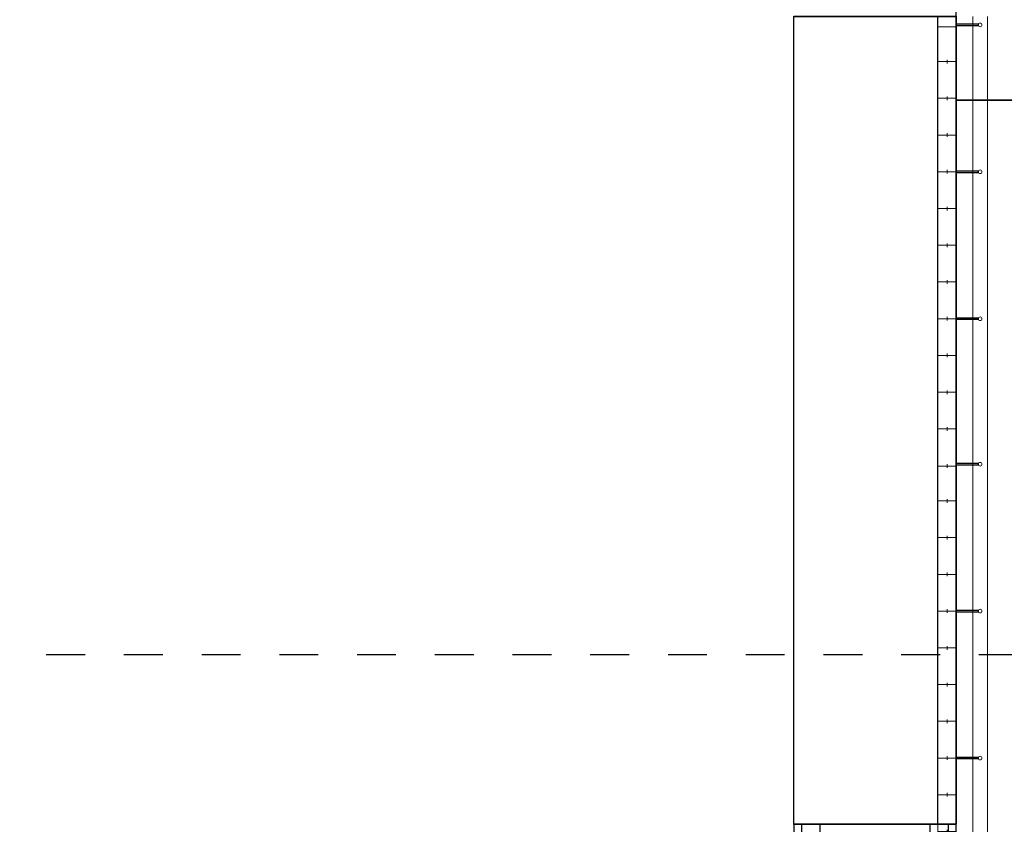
# Model space of a CAD drawing. Header units: millimetres. Extents: x -63554 to 200, y -19084 to 40052.
# Tile 12 of 120: x -46670 to -43988, y -17501 to -15311. Entities that reach past the tile are written whole.
import ezdxf

# ---------------------------------------------------------------- set-up
doc = ezdxf.new("R2010")
doc.units = ezdxf.units.MM
doc.header["$MEASUREMENT"] = 0
doc.linetypes.add('Dashed', pattern=[211.666667, 105.833333, -105.833333])
doc.linetypes.add('Dotted', pattern=[317.499995, 0, -317.499995])
for name, color, linetype in [('New_1154_Välistrepid_ kaldteed ja terrassid', 7, 'Continuous'), ('New_1252_Varikatused', 7, 'Continuous'), ('New_1253_Välistasandite piirded ja käsipuud', 7, 'Continuous'), ('New_Archicad Doors', 7, 'Continuous')]:
    doc.layers.add(name, color=color, linetype=linetype)
for name, color, linetype, lineweight in [('New_1154_Välistrepid_ kaldteed ja terrassid_Pen_No__41', 7, 'Continuous', 25), ('New_1252_Varikatused_Pen_No__41', 7, 'Continuous', 25), ('New_1253_Välistasandite piirded ja käsipuud_Pen_No__1', 7, 'Continuous', 13), ('New_1253_Välistasandite piirded ja käsipuud_Pen_No__41', 7, 'Continuous', 25), ('New_Archicad Doors_Pen_No__101', 252, 'Continuous', 13)]:
    doc.layers.add(name, color=color, linetype=linetype, lineweight=lineweight)

# ---------------------------------------------------------------- blocks, each defined once
blk = doc.blocks.new('Slab_137_1', base_point=(-44119, -15722.6))
at = {"layer": 'New_1253_Välistasandite piirded ja käsipuud_Pen_No__41', "color": 7, "linetype": 'Continuous', "lineweight": 25, "flags": 128}
blk.add_lwpolyline([(-44119, -15722.6), (-44059, -15722.6), (-44059, -15727.6), (-44119, -15727.6)], close=True, dxfattribs=at)
blk = doc.blocks.new('Slab_138_1', base_point=(-44119, -15722.6))
at = {"layer": 'New_1253_Välistasandite piirded ja käsipuud_Pen_No__41', "color": 7, "linetype": 'Continuous', "lineweight": 25, "flags": 128}
blk.add_lwpolyline([(-44119, -15722.6), (-44059, -15722.6), (-44059, -15727.6), (-44119, -15727.6)], close=True, dxfattribs=at)
blk = doc.blocks.new('Slab_139_1', base_point=(-44119, -15322.6))
at = {"layer": 'New_1253_Välistasandite piirded ja käsipuud_Pen_No__41', "color": 7, "linetype": 'Continuous', "lineweight": 25, "flags": 128}
blk.add_lwpolyline([(-44119, -15322.6), (-44059, -15322.6), (-44059, -15327.6), (-44119, -15327.6)], close=True, dxfattribs=at)
blk = doc.blocks.new('Slab_140_1', base_point=(-44119, -15322.6))
at = {"layer": 'New_1253_Välistasandite piirded ja käsipuud_Pen_No__41', "color": 7, "linetype": 'Continuous', "lineweight": 25, "flags": 128}
blk.add_lwpolyline([(-44119, -15322.6), (-44059, -15322.6), (-44059, -15327.6), (-44119, -15327.6)], close=True, dxfattribs=at)
blk = doc.blocks.new('Slab_141_1', base_point=(-44119, -16518.6))
at = {"layer": 'New_1253_Välistasandite piirded ja käsipuud_Pen_No__41', "color": 7, "linetype": 'Continuous', "lineweight": 25, "flags": 128}
blk.add_lwpolyline([(-44119, -16518.6), (-44059, -16518.6), (-44059, -16523.6), (-44119, -16523.6)], close=True, dxfattribs=at)
blk = doc.blocks.new('Slab_142_1', base_point=(-44119, -16518.6))
at = {"layer": 'New_1253_Välistasandite piirded ja käsipuud_Pen_No__41', "color": 7, "linetype": 'Continuous', "lineweight": 25, "flags": 128}
blk.add_lwpolyline([(-44119, -16518.6), (-44059, -16518.6), (-44059, -16523.6), (-44119, -16523.6)], close=True, dxfattribs=at)
blk = doc.blocks.new('Slab_143_1', base_point=(-44119, -16122.6))
at = {"layer": 'New_1253_Välistasandite piirded ja käsipuud_Pen_No__41', "color": 7, "linetype": 'Continuous', "lineweight": 25, "flags": 128}
blk.add_lwpolyline([(-44119, -16122.6), (-44059, -16122.6), (-44059, -16127.6), (-44119, -16127.6)], close=True, dxfattribs=at)
blk = doc.blocks.new('Slab_144_1', base_point=(-44119, -16122.6))
at = {"layer": 'New_1253_Välistasandite piirded ja käsipuud_Pen_No__41', "color": 7, "linetype": 'Continuous', "lineweight": 25, "flags": 128}
blk.add_lwpolyline([(-44119, -16122.6), (-44059, -16122.6), (-44059, -16127.6), (-44119, -16127.6)], close=True, dxfattribs=at)
blk = doc.blocks.new('Slab_145_1', base_point=(-44119, -17318.6))
at = {"layer": 'New_1253_Välistasandite piirded ja käsipuud_Pen_No__41', "color": 7, "linetype": 'Continuous', "lineweight": 25, "flags": 128}
blk.add_lwpolyline([(-44119, -17318.6), (-44059, -17318.6), (-44059, -17323.6), (-44119, -17323.6)], close=True, dxfattribs=at)
blk = doc.blocks.new('Slab_146_1', base_point=(-44119, -17318.6))
at = {"layer": 'New_1253_Välistasandite piirded ja käsipuud_Pen_No__41', "color": 7, "linetype": 'Continuous', "lineweight": 25, "flags": 128}
blk.add_lwpolyline([(-44119, -17318.6), (-44059, -17318.6), (-44059, -17323.6), (-44119, -17323.6)], close=True, dxfattribs=at)
blk = doc.blocks.new('Slab_147_1', base_point=(-44119, -16918.6))
at = {"layer": 'New_1253_Välistasandite piirded ja käsipuud_Pen_No__41', "color": 7, "linetype": 'Continuous', "lineweight": 25, "flags": 128}
blk.add_lwpolyline([(-44119, -16918.6), (-44059, -16918.6), (-44059, -16923.6), (-44119, -16923.6)], close=True, dxfattribs=at)
blk = doc.blocks.new('Slab_148_1', base_point=(-44119, -16918.6))
at = {"layer": 'New_1253_Välistasandite piirded ja käsipuud_Pen_No__41', "color": 7, "linetype": 'Continuous', "lineweight": 25, "flags": 128}
blk.add_lwpolyline([(-44119, -16918.6), (-44059, -16918.6), (-44059, -16923.6), (-44119, -16923.6)], close=True, dxfattribs=at)
blk = doc.blocks.new('Column_135_1', base_point=(-44054, -15725.1))
at = {"layer": 'New_1253_Välistasandite piirded ja käsipuud_Pen_No__1', "color": 7, "linetype": 'Continuous', "lineweight": 13, "flags": 128}
blk.add_lwpolyline([(-44059, -15725.1, -0.414214), (-44054, -15720.1, -0.414214), (-44049, -15725.1, -0.414214), (-44054, -15730.1, -0.414214)], format="xyb", close=True, dxfattribs=at)
blk = doc.blocks.new('Column_136_1', base_point=(-44054, -15725.1))
at = {"layer": 'New_1253_Välistasandite piirded ja käsipuud_Pen_No__1', "color": 7, "linetype": 'Continuous', "lineweight": 13, "flags": 128}
blk.add_lwpolyline([(-44059, -15725.1, -0.414214), (-44054, -15720.1, -0.414214), (-44049, -15725.1, -0.414214), (-44054, -15730.1, -0.414214)], format="xyb", close=True, dxfattribs=at)
blk = doc.blocks.new('Column_137_1', base_point=(-44054, -15325.1))
at = {"layer": 'New_1253_Välistasandite piirded ja käsipuud_Pen_No__1', "color": 7, "linetype": 'Continuous', "lineweight": 13, "flags": 128}
blk.add_lwpolyline([(-44059, -15325.1, -0.414214), (-44054, -15320.1, -0.414214), (-44049, -15325.1, -0.414214), (-44054, -15330.1, -0.414214)], format="xyb", close=True, dxfattribs=at)
blk = doc.blocks.new('Column_138_1', base_point=(-44054, -15325.1))
at = {"layer": 'New_1253_Välistasandite piirded ja käsipuud_Pen_No__1', "color": 7, "linetype": 'Continuous', "lineweight": 13, "flags": 128}
blk.add_lwpolyline([(-44059, -15325.1, -0.414214), (-44054, -15320.1, -0.414214), (-44049, -15325.1, -0.414214), (-44054, -15330.1, -0.414214)], format="xyb", close=True, dxfattribs=at)
blk = doc.blocks.new('Column_139_1', base_point=(-44054, -16521.1))
at = {"layer": 'New_1253_Välistasandite piirded ja käsipuud_Pen_No__1', "color": 7, "linetype": 'Continuous', "lineweight": 13, "flags": 128}
blk.add_lwpolyline([(-44059, -16521.1, -0.414214), (-44054, -16516.1, -0.414214), (-44049, -16521.1, -0.414214), (-44054, -16526.1, -0.414214)], format="xyb", close=True, dxfattribs=at)
blk = doc.blocks.new('Column_140_1', base_point=(-44054, -16521.1))
at = {"layer": 'New_1253_Välistasandite piirded ja käsipuud_Pen_No__1', "color": 7, "linetype": 'Continuous', "lineweight": 13, "flags": 128}
blk.add_lwpolyline([(-44059, -16521.1, -0.414214), (-44054, -16516.1, -0.414214), (-44049, -16521.1, -0.414214), (-44054, -16526.1, -0.414214)], format="xyb", close=True, dxfattribs=at)
blk = doc.blocks.new('Column_141_1', base_point=(-44054, -16125.1))
at = {"layer": 'New_1253_Välistasandite piirded ja käsipuud_Pen_No__1', "color": 7, "linetype": 'Continuous', "lineweight": 13, "flags": 128}
blk.add_lwpolyline([(-44059, -16125.1, -0.414214), (-44054, -16120.1, -0.414214), (-44049, -16125.1, -0.414214), (-44054, -16130.1, -0.414214)], format="xyb", close=True, dxfattribs=at)
blk = doc.blocks.new('Column_142_1', base_point=(-44054, -16125.1))
at = {"layer": 'New_1253_Välistasandite piirded ja käsipuud_Pen_No__1', "color": 7, "linetype": 'Continuous', "lineweight": 13, "flags": 128}
blk.add_lwpolyline([(-44059, -16125.1, -0.414214), (-44054, -16120.1, -0.414214), (-44049, -16125.1, -0.414214), (-44054, -16130.1, -0.414214)], format="xyb", close=True, dxfattribs=at)
blk = doc.blocks.new('Column_143_1', base_point=(-44054, -17321.1))
at = {"layer": 'New_1253_Välistasandite piirded ja käsipuud_Pen_No__1', "color": 7, "linetype": 'Continuous', "lineweight": 13, "flags": 128}
blk.add_lwpolyline([(-44059, -17321.1, -0.414214), (-44054, -17316.1, -0.414214), (-44049, -17321.1, -0.414214), (-44054, -17326.1, -0.414214)], format="xyb", close=True, dxfattribs=at)
blk = doc.blocks.new('Column_144_1', base_point=(-44054, -17321.1))
at = {"layer": 'New_1253_Välistasandite piirded ja käsipuud_Pen_No__1', "color": 7, "linetype": 'Continuous', "lineweight": 13, "flags": 128}
blk.add_lwpolyline([(-44059, -17321.1, -0.414214), (-44054, -17316.1, -0.414214), (-44049, -17321.1, -0.414214), (-44054, -17326.1, -0.414214)], format="xyb", close=True, dxfattribs=at)
blk = doc.blocks.new('Column_145_1', base_point=(-44054, -16921.1))
at = {"layer": 'New_1253_Välistasandite piirded ja käsipuud_Pen_No__1', "color": 7, "linetype": 'Continuous', "lineweight": 13, "flags": 128}
blk.add_lwpolyline([(-44059, -16921.1, -0.414214), (-44054, -16916.1, -0.414214), (-44049, -16921.1, -0.414214), (-44054, -16926.1, -0.414214)], format="xyb", close=True, dxfattribs=at)
blk = doc.blocks.new('Column_146_1', base_point=(-44054, -16921.1))
at = {"layer": 'New_1253_Välistasandite piirded ja käsipuud_Pen_No__1', "color": 7, "linetype": 'Continuous', "lineweight": 13, "flags": 128}
blk.add_lwpolyline([(-44059, -16921.1, -0.414214), (-44054, -16916.1, -0.414214), (-44049, -16921.1, -0.414214), (-44054, -16926.1, -0.414214)], format="xyb", close=True, dxfattribs=at)
blk = doc.blocks.new('Roof_11_1', base_point=(-44169, -17500.9))
at = {"layer": 'New_1253_Välistasandite piirded ja käsipuud_Pen_No__41', "color": 7, "linetype": 'Continuous', "lineweight": 25, "flags": 128}
for points in [[(-44169, -17500.9), (-44169, -15302.1)], [(-44169, -15302.1), (-44119, -15302.1)], [(-44119, -15302.1), (-44119, -17500.9)], [(-44119, -17500.9), (-44169, -17500.9)]]:
    blk.add_lwpolyline(points, dxfattribs=at)
blk = doc.blocks.new('Slab_175_1', base_point=(-37893.5, -18705.5))
at = {"layer": 'New_1154_Välistrepid_ kaldteed ja terrassid_Pen_No__41', "color": 7, "linetype": 'Continuous', "lineweight": 25, "flags": 128}
blk.add_lwpolyline([(-37893.5, -18705.5), (-45016.5, -18705.5), (-44119, -17805.7), (-44119, -17501.9), (-44561, -17501.9), (-44561, -15302.1), (-44119, -15302.1), (-44119, -15230.1), (-38791, -15230.1), (-38791, -15302.1), (-38349, -15302.1), (-38349, -17501.9), (-38791, -17501.9), (-38791, -17805.7)], close=True, dxfattribs=at)
blk = doc.blocks.new('Slab_444_1', base_point=(-40911, -15530.1))
at = {"layer": 'New_1154_Välistrepid_ kaldteed ja terrassid_Pen_No__41', "color": 7, "linetype": 'Continuous', "lineweight": 25, "flags": 128}
blk.add_lwpolyline([(-40911, -15530.1), (-44119, -15530.1), (-44119, -15230.1), (-40911, -15230.1)], close=True, dxfattribs=at)
blk = doc.blocks.new('Simple Door Opening[23]_1')
at = {"layer": 'New_Archicad Doors_Pen_No__101', "color": 252, "linetype": 'Continuous', "lineweight": 13}
for p, q in [((-44540, -15226.1), (-44561, -15226.1)), ((-44490, -15226.1), (-44540, -15226.1)), ((-44190, -15226.1), (-44490, -15226.1)), ((-44140, -15226.1), (-44190, -15226.1)), ((-44119, -15226.1), (-44140, -15226.1)), ((-44540, -17501.9), (-44561, -17501.9)), ((-44490, -17501.9), (-44540, -17501.9)), ((-44190, -17501.9), (-44490, -17501.9)), ((-44140, -17501.9), (-44190, -17501.9)), ((-44119, -17501.9), (-44140, -17501.9))]:
    blk.add_line(p, q, dxfattribs=at)
blk = doc.blocks.new('Wall_64_1', base_point=(-44119, -17805.7))
at = {"layer": 'New_1252_Varikatused_Pen_No__41', "color": 7, "linetype": 'Continuous', "lineweight": 25}
for p, q in [((-44540, -15226.1), (-44561, -15226.1)), ((-44490, -15226.1), (-44540, -15226.1)), ((-44190, -15226.1), (-44490, -15226.1)), ((-44140, -15226.1), (-44190, -15226.1)), ((-44119, -15226.1), (-44140, -15226.1)), ((-44540, -17501.9), (-44561, -17501.9)), ((-44540, -17601.9), (-44540, -17501.9)), ((-44490, -17501.9), (-44540, -17501.9)), ((-44490, -17581.5), (-44490, -17501.9)), ((-44190, -17501.9), (-44490, -17501.9)), ((-44190, -17776.3), (-44190, -17501.9)), ((-44140, -17501.9), (-44190, -17501.9)), ((-44140, -17726.2), (-44140, -17501.9)), ((-44119, -17501.9), (-44140, -17501.9)), ((-44490, -17652.3), (-44490, -17581.5)), ((-44540, -17631.6), (-44540, -17601.9)), ((-44140, -17797), (-44140, -17726.2))]:
    blk.add_line(p, q, dxfattribs=at)
at = {"layer": 'New_1252_Varikatused_Pen_No__41', "color": 7, "linetype": 'Continuous', "lineweight": 25, "flags": 128}
for points in [[(-44561, -17501.9), (-44561, -17623)], [(-44119, -17776), (-44119, -17501.9)]]:
    blk.add_lwpolyline(points, dxfattribs=at)
at = {"layer": 'New_Archicad Doors', "color": 252, "linetype": 'Continuous', "lineweight": 13}
blk.add_blockref('Simple Door Opening[23]_1', (0, 0), dxfattribs=at)
blk = doc.blocks.new('Roof_14_1', base_point=(-38791, -17693.4))
at = {"layer": 'New_1252_Varikatused_Pen_No__41', "color": 7, "linetype": 'Dotted', "lineweight": 25, "flags": 128}
blk.add_lwpolyline([(-44119, -17693.4), (-44119, -13130.2)], dxfattribs=at)
blk = doc.blocks.new('Roof_20_1', base_point=(-40911, -18705.5))
at = {"layer": 'New_1154_Välistrepid_ kaldteed ja terrassid_Pen_No__41', "color": 7, "linetype": 'Continuous', "lineweight": 25, "flags": 128}
for points in [[(-44119, -15530.1), (-40911, -15530.1)], [(-44119, -17805.7), (-44119, -15530.1)]]:
    blk.add_lwpolyline(points, dxfattribs=at)
blk = doc.blocks.new('Roof_22_1', base_point=(-44119, -17500.9))
at = {"layer": 'New_1154_Välistrepid_ kaldteed ja terrassid_Pen_No__41', "color": 7, "linetype": 'Continuous', "lineweight": 25, "flags": 128}
for points in [[(-44561, -15301.1), (-44119, -15301.1)], [(-44561, -17500.9), (-44561, -15301.1)], [(-44119, -15301.1), (-44119, -17500.9)], [(-44119, -17500.9), (-44561, -17500.9)]]:
    blk.add_lwpolyline(points, dxfattribs=at)
blk = doc.blocks.new('Railing_13_1')
at = {"layer": 'New_1253_Välistasandite piirded ja käsipuud_Pen_No__1', "color": 7, "linetype": 'Continuous', "lineweight": 13}
for p, q in [((-44074, -15302.1), (-44074, -17824.3)), ((-44074, -15302.1), (-44074, -17824.3)), ((-44034, -17840.8), (-44034, -15302.1)), ((-44034, -17840.8), (-44034, -15302.1))]:
    blk.add_line(p, q, dxfattribs=at)
blk = doc.blocks.new('Railing_14_1')
at = {"layer": 'New_1253_Välistasandite piirded ja käsipuud_Pen_No__1', "color": 7, "linetype": 'Continuous', "lineweight": 13}
for p, q in [((-44119, -15425.1), (-44169, -15425.1)), ((-44144, -15430.1), (-44144, -15420.1)), ((-44144, -15530.1), (-44144, -15520.1)), ((-44119, -15525.1), (-44169, -15525.1)), ((-44119, -15625.1), (-44169, -15625.1)), ((-44144, -15630.1), (-44144, -15620.1)), ((-44119, -15725.1), (-44169, -15725.1)), ((-44144, -15730.1), (-44144, -15720.1)), ((-44119, -15825.1), (-44169, -15825.1)), ((-44144, -15830.1), (-44144, -15820.1)), ((-44119, -15925.1), (-44169, -15925.1)), ((-44144, -15930.1), (-44144, -15920.1)), ((-44119, -16025.1), (-44169, -16025.1)), ((-44144, -16030.1), (-44144, -16020.1)), ((-44119, -16125.1), (-44169, -16125.1)), ((-44144, -16130.1), (-44144, -16120.1)), ((-44144, -16230.1), (-44144, -16220.1)), ((-44119, -16225.1), (-44169, -16225.1)), ((-44119, -16325.1), (-44169, -16325.1)), ((-44144, -16330.1), (-44144, -16320.1)), ((-44119, -16425.1), (-44169, -16425.1)), ((-44144, -16430.1), (-44144, -16420.1)), ((-44119, -16526.1), (-44169, -16526.1)), ((-44144, -16531.1), (-44144, -16521.1)), ((-44119, -16621.1), (-44169, -16621.1)), ((-44144, -16626.1), (-44144, -16616.1)), ((-44119, -16721.1), (-44169, -16721.1)), ((-44144, -16726.1), (-44144, -16716.1)), ((-44119, -16821.1), (-44169, -16821.1)), ((-44144, -16826.1), (-44144, -16816.1)), ((-44144, -16926.1), (-44144, -16916.1)), ((-44119, -16921.1), (-44169, -16921.1)), ((-44119, -17021.1), (-44169, -17021.1)), ((-44144, -17026.1), (-44144, -17016.1)), ((-44119, -17121.1), (-44169, -17121.1)), ((-44144, -17126.1), (-44144, -17116.1)), ((-44119, -17221.1), (-44169, -17221.1)), ((-44144, -17226.1), (-44144, -17216.1)), ((-44119, -17321.1), (-44169, -17321.1)), ((-44144, -17326.1), (-44144, -17316.1)), ((-44119, -17421.1), (-44169, -17421.1)), ((-44144, -17426.1), (-44144, -17416.1)), ((-44119, -17521.1), (-44169, -17521.1)), ((-44144, -17526.1), (-44144, -17516.1))]:
    blk.add_line(p, q, dxfattribs=at)
at = {"layer": 'New_1253_Välistasandite piirded ja käsipuud_Pen_No__1', "color": 7, "linetype": 'Continuous', "lineweight": 13, "flags": 128}
blk.add_lwpolyline([(-44119, -15330.1), (-44169, -15330.1), (-44169, -17528.9), (-44119, -17528.9)], close=True, dxfattribs=at)

msp = doc.modelspace()

# ---------------------------------------------------------------- linework, layer by layer
at = {"color": 240, "linetype": 'Dashed', "true_color": 0xed1f24}
msp.add_lwpolyline([(-49680.2, -5239.9), (-36331.5, -5239.9), (-36331.5, -17040.3), (-49680.2, -17040.3)], close=True, dxfattribs=at)

# ---------------------------------------------------------------- block references
at = {"layer": 'New_1154_Välistrepid_ kaldteed ja terrassid', "color": 7, "linetype": 'Continuous', "lineweight": 25}
for name, p in [('Slab_175_1', (-37893.5, -18705.5)), ('Slab_444_1', (-40911, -15530.1)), ('Roof_22_1', (-44119, -17500.9)), ('Roof_20_1', (-40911, -18705.5))]:
    msp.add_blockref(name, p, dxfattribs=at)
at = {"layer": 'New_1252_Varikatused', "color": 7, "linetype": 'Continuous', "lineweight": 25}
msp.add_blockref('Roof_14_1', (-38791, -17693.4), dxfattribs=at)
at = {"layer": 'New_1252_Varikatused', "color": 7, "lineweight": 25}
msp.add_blockref('Wall_64_1', (-44119, -17805.7), dxfattribs=at)
at = {"layer": 'New_1253_Välistasandite piirded ja käsipuud', "color": 7, "linetype": 'Continuous', "lineweight": 13}
for name in ['Railing_13_1', 'Railing_14_1']:
    msp.add_blockref(name, (0, 0), dxfattribs=at)
at = {"layer": 'New_1253_Välistasandite piirded ja käsipuud', "color": 7, "linetype": 'Continuous', "lineweight": 25}
for name, p in [('Roof_11_1', (-44169, -17500.9)), ('Slab_139_1', (-44119, -15322.6)), ('Slab_140_1', (-44119, -15322.6)), ('Slab_137_1', (-44119, -15722.6)), ('Slab_138_1', (-44119, -15722.6)), ('Slab_143_1', (-44119, -16122.6)), ('Slab_144_1', (-44119, -16122.6)), ('Slab_141_1', (-44119, -16518.6)), ('Slab_142_1', (-44119, -16518.6)), ('Slab_147_1', (-44119, -16918.6)), ('Slab_148_1', (-44119, -16918.6)), ('Slab_145_1', (-44119, -17318.6)), ('Slab_146_1', (-44119, -17318.6))]:
    msp.add_blockref(name, p, dxfattribs=at)
at = {"layer": 'New_1253_Välistasandite piirded ja käsipuud', "color": 7, "lineweight": 13}
for name, p in [('Column_137_1', (-44054, -15325.1)), ('Column_138_1', (-44054, -15325.1)), ('Column_135_1', (-44054, -15725.1)), ('Column_136_1', (-44054, -15725.1)), ('Column_141_1', (-44054, -16125.1)), ('Column_142_1', (-44054, -16125.1)), ('Column_139_1', (-44054, -16521.1)), ('Column_140_1', (-44054, -16521.1)), ('Column_145_1', (-44054, -16921.1)), ('Column_146_1', (-44054, -16921.1)), ('Column_143_1', (-44054, -17321.1)), ('Column_144_1', (-44054, -17321.1))]:
    msp.add_blockref(name, p, dxfattribs=at)

doc.saveas('drawing.dxf')
